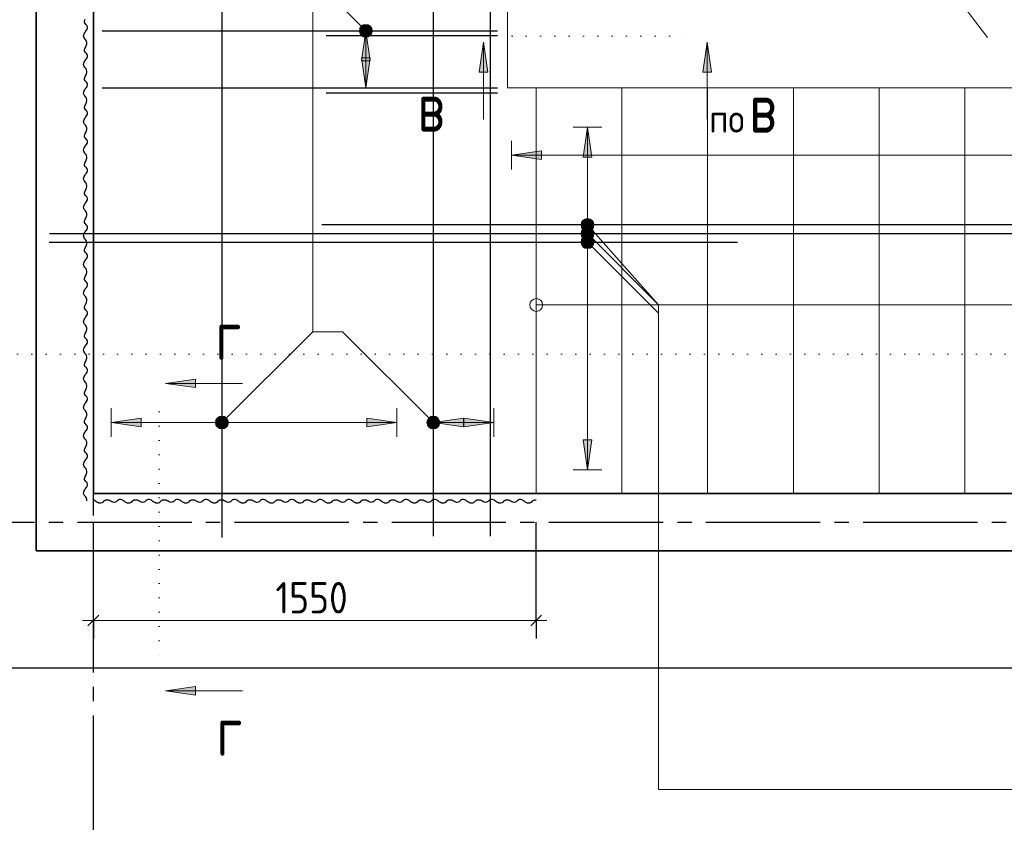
# Model space of a CAD drawing. Header units: millimetres. Extents: x 0 to 21000, y 0 to 14850.
# Tile 7 of 17: x 2331 to 5777, y 7751 to 10609. Entities that reach past the tile are written whole.
import ezdxf

# ---------------------------------------------------------------- set-up
doc = ezdxf.new("R2010")
doc.units = ezdxf.units.MM
doc.linetypes.add('______5', pattern=[550, 400, -50, 50, -50])
doc.linetypes.add('______9', pattern=[50, 0, -50])
for name, color, linetype, lineweight in [('Standard', 7, 'Continuous', 25), ('Обрамление П-обр. равн.', 7, 'Continuous', 25), ('Общий01', 7, 'Continuous', 13), ('Общий02', 7, 'Continuous', 18), ('Примечания', 7, 'Continuous', 13), ('Размерная линия_ общее', 7, 'Continuous', 13), ('Текст_ общее', 7, 'Continuous', 25), ('Фоновоя арматура Х1', 7, 'Continuous', 25)]:
    doc.layers.add(name, color=color, linetype=linetype, lineweight=lineweight)
doc.layers.add('ЖБ Лестница', color=7, linetype='Continuous', lineweight=25, true_color=0xe0e0ff)
doc.layers.add('ЖБ Стена верхний уровень', color=7, linetype='Continuous', lineweight=25, true_color=0x006e00)
doc.layers.add('Оси', color=7, linetype='______5', true_color=0x656565)
doc.styles.add('ISOCPEUR', font='txt')

msp = doc.modelspace()

# ---------------------------------------------------------------- hatches: boundary and pattern name
at = {"layer": 'Общий01', "linetype": 'Continuous', "lineweight": 13, "transparency": 33554687}
for points in [[(3939, 10425.3), (3954, 10530.3), (3969, 10425.3)], [(4721.6, 10425.3), (4736.6, 10530.3), (4751.6, 10425.3)], [(2945.7, 9321.2), (2840.7, 9336.2), (2945.7, 9351.2)], [(2945.7, 8244.6), (2840.7, 8259.6), (2945.7, 8274.6)]]:
    msp.add_hatch(color=7, dxfattribs=at).paths.add_polyline_path(points, flags=16)
at = {"layer": 'Общий02', "linetype": 'Continuous', "lineweight": 13, "transparency": 33554687}
for points in [[(3527.1, 10465.3), (3542.1, 10570.3), (3557.1, 10465.3)], [(4303.1, 10128.3), (4318.1, 10233.3), (4333.1, 10128.3)], [(3545.8, 9214.1), (3650.8, 9199.1), (3545.8, 9184.1)], [(3885.6, 9214.1), (3990.6, 9199.1), (3885.6, 9184.1)]]:
    msp.add_hatch(color=7, dxfattribs=at).paths.add_polyline_path(points, flags=16)
for points in [[(3527.1, 10475.3), (3542.1, 10370.3), (3557.1, 10475.3)], [(4156.8, 10150), (4051.8, 10135), (4156.8, 10120)], [(2755.8, 9214.1), (2650.8, 9199.1), (2755.8, 9184.1)], [(3883.6, 9214.1), (3778.6, 9199.1), (3883.6, 9184.1)], [(4303.1, 9138.6), (4318.1, 9033.6), (4333.1, 9138.6)]]:
    msp.add_hatch(color=7, dxfattribs=at).paths.add_polyline_path(points)
at = {"layer": 'Текст_ общее', "linetype": 'Continuous', "lineweight": 13, "transparency": 33554687}
for points in [[(3526.2, 10554.4), (3547.9, 10592), (3520.5, 10564.6)], [(3520.5, 10564.6), (3547.9, 10592), (3536.4, 10592)], [(3520.5, 10564.6), (3536.4, 10592), (3520.5, 10576.1)], [(3520.5, 10576.1), (3536.4, 10592), (3526.2, 10586.2)], [(3526.2, 10554.4), (3558.1, 10586.2), (3547.9, 10592)], [(3536.4, 10548.7), (3558.1, 10586.2), (3526.2, 10554.4)], [(3536.4, 10548.7), (3563.8, 10576.1), (3558.1, 10586.2)], [(3547.9, 10548.7), (3563.8, 10576.1), (3536.4, 10548.7)], [(3547.9, 10548.7), (3563.8, 10564.6), (3563.8, 10576.1)], [(3563.8, 10564.6), (3547.9, 10548.7), (3558.1, 10554.4)], [(4296.2, 9886.1), (4325.1, 9911.8), (4313.7, 9912.5)], [(4296.2, 9886.1), (4313.7, 9912.5), (4296.9, 9897.5)], [(4301.3, 9875.6), (4325.1, 9911.8), (4296.2, 9886.1)], [(4296.9, 9897.5), (4313.7, 9912.5), (4303.2, 9907.4)], [(4301.3, 9875.6), (4335, 9905.5), (4325.1, 9911.8)], [(4311.1, 9869.3), (4335, 9905.5), (4301.3, 9875.6)], [(4311.1, 9869.3), (4340.1, 9895), (4335, 9905.5)], [(4322.6, 9868.6), (4340.1, 9895), (4311.1, 9869.3)], [(4322.6, 9868.6), (4339.4, 9883.5), (4340.1, 9895)], [(4302.2, 9844.7), (4323.9, 9882.2), (4296.5, 9854.9)], [(4296.5, 9854.9), (4323.9, 9882.2), (4312.5, 9882.2)], [(4296.5, 9854.9), (4312.5, 9882.2), (4296.5, 9866.3)], [(4296.5, 9866.3), (4312.5, 9882.2), (4302.3, 9876.5)], [(4302.2, 9844.7), (4334.1, 9876.4), (4323.9, 9882.2)], [(4312.4, 9838.9), (4334.1, 9876.4), (4302.2, 9844.7)], [(4312.4, 9838.9), (4339.8, 9866.2), (4334.1, 9876.4)], [(4323.8, 9838.9), (4339.8, 9866.2), (4312.4, 9838.9)], [(4339.4, 9883.5), (4322.6, 9868.6), (4333.1, 9873.7)], [(4323.8, 9838.9), (4339.8, 9854.7), (4339.8, 9866.2)], [(4302.2, 9814.6), (4323.9, 9852.2), (4296.5, 9824.8)], [(4296.5, 9824.8), (4323.9, 9852.2), (4312.4, 9852.2)], [(4296.5, 9824.8), (4312.4, 9852.2), (4296.5, 9836.3)], [(4296.5, 9836.3), (4312.4, 9852.2), (4302.2, 9846.4)], [(4302.2, 9814.6), (4334, 9846.4), (4323.9, 9852.2)], [(4312.4, 9808.9), (4334, 9846.4), (4302.2, 9814.6)], [(4312.4, 9808.9), (4339.8, 9836.3), (4334, 9846.4)], [(4323.9, 9808.9), (4339.8, 9836.3), (4312.4, 9808.9)], [(4339.8, 9854.7), (4323.8, 9838.9), (4334, 9844.6)], [(4323.9, 9808.9), (4339.8, 9824.8), (4339.8, 9836.3)], [(4339.8, 9824.8), (4323.9, 9808.9), (4334, 9814.6)], [(3017, 9204.9), (3054.5, 9183.2), (3022.7, 9215.1)], [(3017, 9193.4), (3044.3, 9177.5), (3017, 9204.9)], [(3017, 9204.9), (3044.3, 9177.5), (3054.5, 9183.2)], [(3022.7, 9215.1), (3060.3, 9193.4), (3032.9, 9220.8)], [(3022.7, 9215.1), (3054.5, 9183.2), (3060.3, 9193.4)], [(3032.9, 9220.8), (3060.3, 9193.4), (3060.3, 9204.9)], [(3032.9, 9220.8), (3060.3, 9204.9), (3044.3, 9220.8)], [(3044.3, 9220.8), (3060.3, 9204.9), (3054.5, 9215.1)], [(3762.7, 9183.2), (3784.3, 9220.8), (3756.9, 9193.4)], [(3756.9, 9193.4), (3784.3, 9220.8), (3772.9, 9220.8)], [(3756.9, 9193.4), (3772.9, 9220.8), (3756.9, 9204.9)], [(3756.9, 9204.9), (3772.9, 9220.8), (3762.7, 9215.1)], [(3762.7, 9183.2), (3794.5, 9215.1), (3784.3, 9220.8)], [(3772.9, 9177.5), (3794.5, 9215.1), (3762.7, 9183.2)], [(3772.9, 9177.5), (3800.2, 9204.9), (3794.5, 9215.1)], [(3784.3, 9177.5), (3800.2, 9204.9), (3772.9, 9177.5)], [(3784.3, 9177.5), (3800.2, 9193.4), (3800.2, 9204.9)], [(3032.9, 9177.5), (3017, 9193.4), (3022.7, 9183.2)], [(3017, 9193.4), (3032.9, 9177.5), (3044.3, 9177.5)], [(3800.2, 9193.4), (3784.3, 9177.5), (3794.5, 9183.2)]]:
    msp.add_hatch(color=7, dxfattribs=at).paths.add_polyline_path(points)

# ---------------------------------------------------------------- linework, layer by layer
at = {"color": 7, "linetype": 'Continuous', "lineweight": 25, "transparency": 33554687}
for p, q in [((3778.6, 8801.5), (3778.7, 11124.7)), ((3778.6, 8801.5), (3778.7, 11124.7)), ((3978.6, 8801.5), (3978.7, 11124.7)), ((3978.6, 8801.5), (3978.7, 11124.7)), ((2619.6, 10570.4), (4002.6, 10570.3)), ((2619.6, 10570.4), (4002.6, 10570.3)), ((2619.6, 10370.4), (4002.6, 10370.3)), ((2619.6, 10370.4), (4002.6, 10370.3)), ((8198.3, 9890.5), (3387.8, 9890.5)), ((2435.4, 9860.5), (7946.5, 9860.5))]:
    msp.add_line(p, q, dxfattribs=at)
at = {"layer": 'Standard', "color": 254, "linetype": 'Continuous', "lineweight": 25, "true_color": 0xc4c4ff, "transparency": 33554687}
msp.add_lwpolyline([(1883, 8340.8), (9518.9, 8340.8), (9518.9, 12673.7), (1883, 12673.7), (1883, 8340.8)], dxfattribs=at)
at = {"layer": 'ЖБ Лестница', "color": 253, "linetype": 'Continuous', "lineweight": 13, "true_color": 0xa0a0a0, "transparency": 33554687}
for p, q in [((5717.9, 10546.5), (4427.1, 12250.5)), ((4038.6, 10370.5), (4038.6, 12050.5)), ((4138.6, 10370.5), (4038.6, 10370.5)), ((4138.6, 8950.5), (4138.6, 10370.5)), ((7138.6, 10370.5), (4138.6, 10370.5)), ((4438.6, 10370.5), (4438.6, 8950.5)), ((4738.6, 10370.5), (4738.6, 8950.5)), ((5038.6, 10370.5), (5038.6, 8950.5)), ((5338.6, 10370.5), (5338.6, 8950.5)), ((5638.6, 10370.5), (5638.6, 8950.5)), ((4138.6, 9633), (4138.6, 9633)), ((4116.1, 9610.5), (4116.1, 9610.5)), ((4138.6, 9610.5), (7138.6, 9610.5)), ((4138.6, 9588), (4138.6, 9588)), ((4161.1, 9610.5), (4161.1, 9610.5))]:
    msp.add_line(p, q, dxfattribs=at)
msp.add_circle((4138.6, 9610.5), 22.5, dxfattribs=at)
at = {"layer": 'ЖБ Стена верхний уровень', "color": 7, "linetype": 'Continuous', "lineweight": 35, "transparency": 33554687}
for p, q in [((2388.6, 12050.5), (2388.6, 8950.5)), ((2588.6, 8950.5), (2588.6, 12050.5)), ((2388.6, 8950.5), (2388.6, 8750.5)), ((5058.6, 8950.5), (2588.6, 8950.5)), ((7538.6, 8950.5), (5058.6, 8950.5)), ((2388.6, 8750.5), (5058.6, 8750.5)), ((5058.6, 8750.5), (7538.6, 8750.5))]:
    msp.add_line(p, q, dxfattribs=at)
at = {"layer": 'Обрамление П-обр. равн.', "color": 7, "linetype": 'Continuous', "lineweight": 25, "transparency": 33554687}
for p, q in [((4002.6, 10552.4), (3404, 10552.4)), ((4002.6, 10352.4), (3404, 10352.4)), ((2434.4, 9830.5), (4842.7, 9830.5))]:
    msp.add_line(p, q, dxfattribs=at)
at = {"layer": 'Общий01', "color": 7, "linetype": '______9', "lineweight": 13, "transparency": 33554687}
for p, q in [((4053.9, 10551.9), (4659.8, 10551.9)), ((1922.2, 9438.6), (9815.1, 9438.6)), ((2819.1, 9236.2), (2819.1, 8336.4))]:
    msp.add_line(p, q, dxfattribs=at)
at = {"layer": 'Общий01', "color": 7, "linetype": 'Continuous', "lineweight": 13, "transparency": 33554687}
for p, q in [((3939, 10425.3), (3954, 10530.3)), ((3954, 10530.3), (3954, 10260.3)), ((3954, 10530.3), (3954, 10530.3)), ((3954, 10530.3), (3954, 10530.3)), ((3954, 10530.3), (3954, 10530.3)), ((3954, 10530.3), (3969, 10425.3)), ((4721.6, 10425.3), (4736.6, 10530.3)), ((4736.6, 10530.3), (4736.6, 10260.3)), ((4736.6, 10530.3), (4736.6, 10530.3)), ((4736.6, 10530.3), (4736.6, 10530.3)), ((4736.6, 10530.3), (4736.6, 10530.3)), ((4736.6, 10530.3), (4751.6, 10425.3)), ((3969, 10425.3), (3939, 10425.3)), ((3954, 10425.3), (3954, 10417.8)), ((4751.6, 10425.3), (4721.6, 10425.3)), ((4736.6, 10425.3), (4736.6, 10417.8)), ((2840.7, 9336.2), (2945.7, 9351.2)), ((2945.7, 9351.2), (2945.7, 9321.2)), ((2840.7, 9336.2), (3110.7, 9336.2)), ((2840.7, 9336.2), (2840.7, 9336.2)), ((2840.7, 9336.2), (2840.7, 9336.2)), ((2840.7, 9336.2), (2840.7, 9336.2)), ((2945.7, 9321.2), (2840.7, 9336.2)), ((2945.7, 9336.2), (2953.2, 9336.2)), ((2840.7, 8259.6), (2945.7, 8274.6)), ((2945.7, 8274.6), (2945.7, 8244.6)), ((2840.7, 8259.6), (3110.7, 8259.6)), ((2840.7, 8259.6), (2840.7, 8259.6)), ((2840.7, 8259.6), (2840.7, 8259.6)), ((2840.7, 8259.6), (2840.7, 8259.6)), ((2945.7, 8244.6), (2840.7, 8259.6)), ((2945.7, 8259.6), (2953.2, 8259.6))]:
    msp.add_line(p, q, dxfattribs=at)
at = {"layer": 'Общий02', "color": 251, "linetype": 'Continuous', "lineweight": 13, "true_color": 0x494949, "transparency": 33554687}
for p, q in [((3592.1, 10570.3), (3492.1, 10570.3)), ((3527.1, 10465.3), (3542.1, 10570.3)), ((3542.1, 10570.3), (3542.1, 10370.3)), ((3542.1, 10570.3), (3542.1, 10570.3)), ((3542.1, 10570.3), (3542.1, 10570.3)), ((3542.1, 10570.3), (3542.1, 10570.3)), ((3542.1, 10570.3), (3557.1, 10465.3)), ((3542.1, 10475.3), (3542.1, 10482.8)), ((3557.1, 10475.3), (3527.1, 10475.3)), ((3527.1, 10475.3), (3542.1, 10370.3)), ((3557.1, 10465.3), (3527.1, 10465.3)), ((3542.1, 10370.3), (3557.1, 10475.3)), ((3542.1, 10465.3), (3542.1, 10457.8)), ((3592.1, 10370.3), (3492.1, 10370.3)), ((3542.1, 10370.3), (3542.1, 10370.3)), ((3542.1, 10370.3), (3542.1, 10370.3)), ((3542.1, 10370.3), (3542.1, 10370.3)), ((4368.1, 10233.3), (4268.1, 10233.3)), ((4303.1, 10128.3), (4318.1, 10233.3)), ((4318.1, 10233.3), (4318.1, 9033.6)), ((4318.1, 10233.3), (4318.1, 10233.3)), ((4318.1, 10233.3), (4318.1, 10233.3)), ((4318.1, 10233.3), (4318.1, 10233.3)), ((4318.1, 10233.3), (4333.1, 10128.3)), ((4051.8, 10085), (4051.8, 10185)), ((4156.8, 10150), (4051.8, 10135)), ((7082.1, 10135), (4051.8, 10135)), ((4051.8, 10135), (4051.8, 10135)), ((4051.8, 10135), (4051.8, 10135)), ((4051.8, 10135), (4051.8, 10135)), ((4051.8, 10135), (4156.8, 10120)), ((4156.8, 10120), (4156.8, 10150)), ((4156.8, 10135), (4164.3, 10135)), ((4333.1, 10128.3), (4303.1, 10128.3)), ((4318.1, 10128.3), (4318.1, 10120.8)), ((2650.8, 9149.1), (2650.8, 9249.1)), ((3650.8, 9149.1), (3650.8, 9249.1)), ((3778.6, 9149.1), (3778.6, 9249.1)), ((3990.6, 9149.1), (3990.6, 9249.1)), ((2755.8, 9214.1), (2650.8, 9199.1)), ((2755.8, 9184.1), (2755.8, 9214.1)), ((3545.8, 9184.1), (3545.8, 9214.1)), ((3545.8, 9214.1), (3650.8, 9199.1)), ((3883.6, 9214.1), (3778.6, 9199.1)), ((3883.6, 9184.1), (3883.6, 9214.1)), ((3885.6, 9184.1), (3885.6, 9214.1)), ((3885.6, 9214.1), (3990.6, 9199.1)), ((3650.8, 9199.1), (2650.8, 9199.1)), ((2650.8, 9199.1), (2650.8, 9199.1)), ((2650.8, 9199.1), (2650.8, 9199.1)), ((2650.8, 9199.1), (2650.8, 9199.1)), ((2650.8, 9199.1), (2755.8, 9184.1)), ((2755.8, 9199.1), (2763.3, 9199.1)), ((3545.8, 9199.1), (3538.3, 9199.1)), ((3650.8, 9199.1), (3545.8, 9184.1)), ((3650.8, 9199.1), (3650.8, 9199.1)), ((3650.8, 9199.1), (3650.8, 9199.1)), ((3650.8, 9199.1), (3650.8, 9199.1)), ((3990.6, 9199.1), (3778.6, 9199.1)), ((3778.6, 9199.1), (3778.6, 9199.1)), ((3778.6, 9199.1), (3778.6, 9199.1)), ((3778.6, 9199.1), (3778.6, 9199.1)), ((3778.6, 9199.1), (3883.6, 9184.1)), ((3885.6, 9199.1), (3878.1, 9199.1)), ((3883.6, 9199.1), (3891.1, 9199.1)), ((3990.6, 9199.1), (3885.6, 9184.1)), ((3990.6, 9199.1), (3990.6, 9199.1)), ((3990.6, 9199.1), (3990.6, 9199.1)), ((3990.6, 9199.1), (3990.6, 9199.1)), ((4333.1, 9138.6), (4303.1, 9138.6)), ((4303.1, 9138.6), (4318.1, 9033.6)), ((4318.1, 9138.6), (4318.1, 9146.1)), ((4318.1, 9033.6), (4333.1, 9138.6)), ((4368.1, 9033.6), (4268.1, 9033.6)), ((4318.1, 9033.6), (4318.1, 9033.6)), ((4318.1, 9033.6), (4318.1, 9033.6)), ((4318.1, 9033.6), (4318.1, 9033.6))]:
    msp.add_line(p, q, dxfattribs=at)
at = {"layer": 'Оси', "color": 8, "linetype": '______5', "lineweight": -3, "transparency": 33554687}
for p, q in [((2588.4, 12573.7), (2588.4, 6949.1)), ((1982.8, 8850.5), (9881.3, 8850.5))]:
    msp.add_line(p, q, dxfattribs=at)
at = {"layer": 'Примечания', "color": 7, "linetype": 'Continuous', "lineweight": 25, "transparency": 33554687}
for points in [[(2565.4, 10525.5), (2565.4, 10529.2), (2564.8, 10533.2), (2563.5, 10536.8), (2561.3, 10539.7), (2558.7, 10542.2), (2556.6, 10545.1), (2555.2, 10548.8), (2554.5, 10552.7), (2555.3, 10556.6), (2556.7, 10560.2), (2558.4, 10563.7), (2560.5, 10566.7), (2562.8, 10569.5), (2565.1, 10572.3), (2566.9, 10575.7), (2567.8, 10579.5), (2567.7, 10583.5), (2566.6, 10587.4), (2564.5, 10590.3), (2562, 10592.9), (2559.7, 10595.7), (2558, 10599.1), (2557.6, 10603.1), (2558.6, 10607), (2560.1, 10610.5)], [(2565.4, 10425.5), (2565.4, 10429.2), (2564.8, 10433.2), (2563.5, 10436.8), (2561.3, 10439.7), (2558.7, 10442.2), (2556.6, 10445.1), (2555.2, 10448.8), (2554.5, 10452.7), (2555.3, 10456.6), (2556.7, 10460.2), (2558.4, 10463.7), (2560.5, 10466.7), (2562.8, 10469.5), (2565.1, 10472.3), (2566.9, 10475.7), (2567.8, 10479.5), (2567.7, 10483.5), (2566.6, 10487.4), (2564.5, 10490.3), (2562, 10492.9), (2559.7, 10495.7), (2558, 10499.1), (2557.6, 10503.1), (2558.6, 10507), (2560.1, 10510.5), (2561.8, 10513.9), (2563.5, 10517.4), (2565.1, 10520.8), (2565.8, 10524.7), (2565.9, 10525.5)], [(2565.4, 10325.5), (2565.4, 10329.2), (2564.8, 10333.2), (2563.5, 10336.8), (2561.3, 10339.7), (2558.7, 10342.2), (2556.6, 10345.1), (2555.2, 10348.8), (2554.5, 10352.7), (2555.3, 10356.6), (2556.7, 10360.2), (2558.4, 10363.7), (2560.5, 10366.7), (2562.8, 10369.5), (2565.1, 10372.3), (2566.9, 10375.7), (2567.8, 10379.5), (2567.7, 10383.5), (2566.6, 10387.4), (2564.5, 10390.3), (2562, 10392.9), (2559.7, 10395.7), (2558, 10399.1), (2557.6, 10403.1), (2558.6, 10407), (2560.1, 10410.5), (2561.8, 10413.9), (2563.5, 10417.4), (2565.1, 10420.8), (2565.8, 10424.7), (2565.9, 10425.5)], [(2565.4, 10225.5), (2565.4, 10229.2), (2564.8, 10233.2), (2563.5, 10236.8), (2561.3, 10239.7), (2558.7, 10242.2), (2556.6, 10245.1), (2555.2, 10248.8), (2554.5, 10252.7), (2555.3, 10256.6), (2556.7, 10260.2), (2558.4, 10263.7), (2560.5, 10266.7), (2562.8, 10269.5), (2565.1, 10272.3), (2566.9, 10275.7), (2567.8, 10279.5), (2567.7, 10283.5), (2566.6, 10287.4), (2564.5, 10290.3), (2562, 10292.9), (2559.7, 10295.7), (2558, 10299.1), (2557.6, 10303.1), (2558.6, 10307), (2560.1, 10310.5), (2561.8, 10313.9), (2563.5, 10317.4), (2565.1, 10320.8), (2565.8, 10324.7), (2565.9, 10325.5)], [(2565.4, 10125.5), (2565.4, 10129.2), (2564.8, 10133.2), (2563.5, 10136.8), (2561.3, 10139.7), (2558.7, 10142.2), (2556.6, 10145.1), (2555.2, 10148.8), (2554.5, 10152.7), (2555.3, 10156.6), (2556.7, 10160.2), (2558.4, 10163.7), (2560.5, 10166.7), (2562.8, 10169.5), (2565.1, 10172.3), (2566.9, 10175.7), (2567.8, 10179.5), (2567.7, 10183.5), (2566.6, 10187.4), (2564.5, 10190.3), (2562, 10192.9), (2559.7, 10195.7), (2558, 10199.1), (2557.6, 10203.1), (2558.6, 10207), (2560.1, 10210.5), (2561.8, 10213.9), (2563.5, 10217.4), (2565.1, 10220.8), (2565.8, 10224.7), (2565.9, 10225.5)], [(2565.4, 10025.5), (2565.4, 10029.2), (2564.8, 10033.2), (2563.5, 10036.8), (2561.3, 10039.7), (2558.7, 10042.2), (2556.6, 10045.1), (2555.2, 10048.8), (2554.5, 10052.7), (2555.3, 10056.6), (2556.7, 10060.2), (2558.4, 10063.7), (2560.5, 10066.7), (2562.8, 10069.5), (2565.1, 10072.3), (2566.9, 10075.7), (2567.8, 10079.5), (2567.7, 10083.5), (2566.6, 10087.4), (2564.5, 10090.3), (2562, 10092.9), (2559.7, 10095.7), (2558, 10099.1), (2557.6, 10103.1), (2558.6, 10107), (2560.1, 10110.5), (2561.8, 10113.9), (2563.5, 10117.4), (2565.1, 10120.8), (2565.8, 10124.7), (2565.9, 10125.5)], [(2565.4, 9925.5), (2565.4, 9929.2), (2564.8, 9933.2), (2563.5, 9936.8), (2561.3, 9939.7), (2558.7, 9942.2), (2556.6, 9945.1), (2555.2, 9948.8), (2554.5, 9952.7), (2555.3, 9956.6), (2556.7, 9960.2), (2558.4, 9963.7), (2560.5, 9966.7), (2562.8, 9969.5), (2565.1, 9972.3), (2566.9, 9975.7), (2567.8, 9979.5), (2567.7, 9983.5), (2566.6, 9987.4), (2564.5, 9990.3), (2562, 9992.9), (2559.7, 9995.7), (2558, 9999.1), (2557.6, 10003.1), (2558.6, 10007), (2560.1, 10010.5), (2561.8, 10013.9), (2563.5, 10017.4), (2565.1, 10020.8), (2565.8, 10024.7), (2565.9, 10025.5)], [(2565.4, 9825.5), (2565.4, 9829.2), (2564.8, 9833.2), (2563.5, 9836.8), (2561.3, 9839.7), (2558.7, 9842.2), (2556.6, 9845.1), (2555.2, 9848.8), (2554.5, 9852.7), (2555.3, 9856.6), (2556.7, 9860.2), (2558.4, 9863.7), (2560.5, 9866.7), (2562.8, 9869.5), (2565.1, 9872.3), (2566.9, 9875.7), (2567.8, 9879.5), (2567.7, 9883.5), (2566.6, 9887.4), (2564.5, 9890.3), (2562, 9892.9), (2559.7, 9895.7), (2558, 9899.1), (2557.6, 9903.1), (2558.6, 9907), (2560.1, 9910.5), (2561.8, 9913.9), (2563.5, 9917.4), (2565.1, 9920.8), (2565.8, 9924.7), (2565.9, 9925.5)], [(2565.4, 9725.5), (2565.4, 9729.2), (2564.8, 9733.2), (2563.5, 9736.8), (2561.3, 9739.7), (2558.7, 9742.2), (2556.6, 9745.1), (2555.2, 9748.8), (2554.5, 9752.7), (2555.3, 9756.6), (2556.7, 9760.2), (2558.4, 9763.7), (2560.5, 9766.7), (2562.8, 9769.5), (2565.1, 9772.3), (2566.9, 9775.7), (2567.8, 9779.5), (2567.7, 9783.5), (2566.6, 9787.4), (2564.5, 9790.3), (2562, 9792.9), (2559.7, 9795.7), (2558, 9799.1), (2557.6, 9803.1), (2558.6, 9807), (2560.1, 9810.5), (2561.8, 9813.9), (2563.5, 9817.4), (2565.1, 9820.8), (2565.8, 9824.7), (2565.9, 9825.5)], [(2565.4, 9625.5), (2565.4, 9629.2), (2564.8, 9633.2), (2563.5, 9636.8), (2561.3, 9639.7), (2558.7, 9642.2), (2556.6, 9645.1), (2555.2, 9648.8), (2554.5, 9652.7), (2555.3, 9656.6), (2556.7, 9660.2), (2558.4, 9663.7), (2560.5, 9666.7), (2562.8, 9669.5), (2565.1, 9672.3), (2566.9, 9675.7), (2567.8, 9679.5), (2567.7, 9683.5), (2566.6, 9687.4), (2564.5, 9690.3), (2562, 9692.9), (2559.7, 9695.7), (2558, 9699.1), (2557.6, 9703.1), (2558.6, 9707), (2560.1, 9710.5), (2561.8, 9713.9), (2563.5, 9717.4), (2565.1, 9720.8), (2565.8, 9724.7), (2565.9, 9725.5)], [(2565.4, 9525.5), (2565.4, 9529.2), (2564.8, 9533.2), (2563.5, 9536.8), (2561.3, 9539.7), (2558.7, 9542.2), (2556.6, 9545.1), (2555.2, 9548.8), (2554.5, 9552.7), (2555.3, 9556.6), (2556.7, 9560.2), (2558.4, 9563.7), (2560.5, 9566.7), (2562.8, 9569.5), (2565.1, 9572.3), (2566.9, 9575.7), (2567.8, 9579.5), (2567.7, 9583.5), (2566.6, 9587.4), (2564.5, 9590.3), (2562, 9592.9), (2559.7, 9595.7), (2558, 9599.1), (2557.6, 9603.1), (2558.6, 9607), (2560.1, 9610.5), (2561.8, 9613.9), (2563.5, 9617.4), (2565.1, 9620.8), (2565.8, 9624.7), (2565.9, 9625.5)], [(2565.4, 9425.5), (2565.4, 9429.2), (2564.8, 9433.2), (2563.5, 9436.8), (2561.3, 9439.7), (2558.7, 9442.2), (2556.6, 9445.1), (2555.2, 9448.8), (2554.5, 9452.7), (2555.3, 9456.6), (2556.7, 9460.2), (2558.4, 9463.7), (2560.5, 9466.7), (2562.8, 9469.5), (2565.1, 9472.3), (2566.9, 9475.7), (2567.8, 9479.5), (2567.7, 9483.5), (2566.6, 9487.4), (2564.5, 9490.3), (2562, 9492.9), (2559.7, 9495.7), (2558, 9499.1), (2557.6, 9503.1), (2558.6, 9507), (2560.1, 9510.5), (2561.8, 9513.9), (2563.5, 9517.4), (2565.1, 9520.8), (2565.8, 9524.7), (2565.9, 9525.5)], [(2565.4, 9325.5), (2565.4, 9329.2), (2564.8, 9333.2), (2563.5, 9336.8), (2561.3, 9339.7), (2558.7, 9342.2), (2556.6, 9345.1), (2555.2, 9348.8), (2554.5, 9352.7), (2555.3, 9356.6), (2556.7, 9360.2), (2558.4, 9363.7), (2560.5, 9366.7), (2562.8, 9369.5), (2565.1, 9372.3), (2566.9, 9375.7), (2567.8, 9379.5), (2567.7, 9383.5), (2566.6, 9387.4), (2564.5, 9390.3), (2562, 9392.9), (2559.7, 9395.7), (2558, 9399.1), (2557.6, 9403.1), (2558.6, 9407), (2560.1, 9410.5), (2561.8, 9413.9), (2563.5, 9417.4), (2565.1, 9420.8), (2565.8, 9424.7), (2565.9, 9425.5)], [(2565.4, 9225.5), (2565.4, 9229.2), (2564.8, 9233.2), (2563.5, 9236.8), (2561.3, 9239.7), (2558.7, 9242.2), (2556.6, 9245.1), (2555.2, 9248.8), (2554.5, 9252.7), (2555.3, 9256.6), (2556.7, 9260.2), (2558.4, 9263.7), (2560.5, 9266.7), (2562.8, 9269.5), (2565.1, 9272.3), (2566.9, 9275.7), (2567.8, 9279.5), (2567.7, 9283.5), (2566.6, 9287.4), (2564.5, 9290.3), (2562, 9292.9), (2559.7, 9295.7), (2558, 9299.1), (2557.6, 9303.1), (2558.6, 9307), (2560.1, 9310.5), (2561.8, 9313.9), (2563.5, 9317.4), (2565.1, 9320.8), (2565.8, 9324.7), (2565.9, 9325.5)], [(2565.4, 9125.5), (2565.4, 9129.2), (2564.8, 9133.2), (2563.5, 9136.8), (2561.3, 9139.7), (2558.7, 9142.2), (2556.6, 9145.1), (2555.2, 9148.8), (2554.5, 9152.7), (2555.3, 9156.6), (2556.7, 9160.2), (2558.4, 9163.7), (2560.5, 9166.7), (2562.8, 9169.5), (2565.1, 9172.3), (2566.9, 9175.7), (2567.8, 9179.5), (2567.7, 9183.5), (2566.6, 9187.4), (2564.5, 9190.3), (2562, 9192.9), (2559.7, 9195.7), (2558, 9199.1), (2557.6, 9203.1), (2558.6, 9207), (2560.1, 9210.5), (2561.8, 9213.9), (2563.5, 9217.4), (2565.1, 9220.8), (2565.8, 9224.7), (2565.9, 9225.5)], [(2565.4, 9025.5), (2565.4, 9029.2), (2564.8, 9033.2), (2563.5, 9036.8), (2561.3, 9039.7), (2558.7, 9042.2), (2556.6, 9045.1), (2555.2, 9048.8), (2554.5, 9052.7), (2555.3, 9056.6), (2556.7, 9060.2), (2558.4, 9063.7), (2560.5, 9066.7), (2562.8, 9069.5), (2565.1, 9072.3), (2566.9, 9075.7), (2567.8, 9079.5), (2567.7, 9083.5), (2566.6, 9087.4), (2564.5, 9090.3), (2562, 9092.9), (2559.7, 9095.7), (2558, 9099.1), (2557.6, 9103.1), (2558.6, 9107), (2560.1, 9110.5), (2561.8, 9113.9), (2563.5, 9117.4), (2565.1, 9120.8), (2565.8, 9124.7), (2565.9, 9125.5)], [(2565.4, 8925.5), (2565.4, 8929.2), (2564.8, 8933.2), (2563.5, 8936.8), (2561.3, 8939.7), (2558.7, 8942.2), (2556.6, 8945.1), (2555.2, 8948.8), (2554.5, 8952.7), (2555.3, 8956.6), (2556.7, 8960.2), (2558.4, 8963.7), (2560.5, 8966.7), (2562.8, 8969.5), (2565.1, 8972.3), (2566.9, 8975.7), (2567.8, 8979.5), (2567.7, 8983.5), (2566.6, 8987.4), (2564.5, 8990.3), (2562, 8992.9), (2559.7, 8995.7), (2558, 8999.1), (2557.6, 9003.1), (2558.6, 9007), (2560.1, 9010.5), (2561.8, 9013.9), (2563.5, 9017.4), (2565.1, 9020.8), (2565.8, 9024.7), (2565.9, 9025.5)], [(2638.6, 8927.3), (2634.9, 8927.3), (2630.9, 8926.8), (2627.3, 8925.4), (2624.4, 8923.3), (2621.9, 8920.7), (2619, 8918.5), (2615.3, 8917.2), (2611.4, 8916.4), (2607.5, 8917.3), (2603.9, 8918.7), (2600.4, 8920.3), (2597.4, 8922.4), (2594.6, 8924.7), (2591.8, 8927), (2588.6, 8928.7)], [(2738.6, 8927.3), (2734.9, 8927.3), (2730.9, 8926.8), (2727.3, 8925.4), (2724.4, 8923.3), (2721.9, 8920.7), (2719, 8918.5), (2715.3, 8917.2), (2711.4, 8916.4), (2707.5, 8917.3), (2703.9, 8918.7), (2700.4, 8920.3), (2697.4, 8922.4), (2694.6, 8924.7), (2691.8, 8927), (2688.4, 8928.8), (2684.6, 8929.8), (2680.6, 8929.6), (2676.7, 8928.6), (2673.8, 8926.4), (2671.2, 8923.9), (2668.4, 8921.6), (2665, 8919.9), (2661, 8919.6), (2657.1, 8920.5), (2653.6, 8922), (2650.2, 8923.7), (2646.7, 8925.4), (2643.3, 8927), (2639.4, 8927.8), (2638.6, 8927.8)], [(2838.6, 8927.3), (2834.9, 8927.3), (2830.9, 8926.8), (2827.3, 8925.4), (2824.4, 8923.3), (2821.9, 8920.7), (2819, 8918.5), (2815.3, 8917.2), (2811.4, 8916.4), (2807.5, 8917.3), (2803.9, 8918.7), (2800.4, 8920.3), (2797.4, 8922.4), (2794.6, 8924.7), (2791.8, 8927), (2788.4, 8928.8), (2784.6, 8929.8), (2780.6, 8929.6), (2776.7, 8928.6), (2773.8, 8926.4), (2771.2, 8923.9), (2768.4, 8921.6), (2765, 8919.9), (2761, 8919.6), (2757.1, 8920.5), (2753.6, 8922), (2750.2, 8923.7), (2746.7, 8925.4), (2743.3, 8927), (2739.4, 8927.8), (2738.6, 8927.8)], [(2938.6, 8927.3), (2934.9, 8927.3), (2930.9, 8926.8), (2927.3, 8925.4), (2924.4, 8923.3), (2921.9, 8920.7), (2919, 8918.5), (2915.3, 8917.2), (2911.4, 8916.4), (2907.5, 8917.3), (2903.9, 8918.7), (2900.4, 8920.3), (2897.4, 8922.4), (2894.6, 8924.7), (2891.8, 8927), (2888.4, 8928.8), (2884.6, 8929.8), (2880.6, 8929.6), (2876.7, 8928.6), (2873.8, 8926.4), (2871.2, 8923.9), (2868.4, 8921.6), (2865, 8919.9), (2861, 8919.6), (2857.1, 8920.5), (2853.6, 8922), (2850.2, 8923.7), (2846.7, 8925.4), (2843.3, 8927), (2839.4, 8927.8), (2838.6, 8927.8)], [(3038.6, 8927.3), (3034.9, 8927.3), (3030.9, 8926.8), (3027.3, 8925.4), (3024.4, 8923.3), (3021.9, 8920.7), (3019, 8918.5), (3015.3, 8917.2), (3011.4, 8916.4), (3007.5, 8917.3), (3003.9, 8918.7), (3000.4, 8920.3), (2997.4, 8922.4), (2994.6, 8924.7), (2991.8, 8927), (2988.4, 8928.8), (2984.6, 8929.8), (2980.6, 8929.6), (2976.7, 8928.6), (2973.8, 8926.4), (2971.2, 8923.9), (2968.4, 8921.6), (2965, 8919.9), (2961, 8919.6), (2957.1, 8920.5), (2953.6, 8922), (2950.2, 8923.7), (2946.7, 8925.4), (2943.3, 8927), (2939.4, 8927.8), (2938.6, 8927.8)], [(3138.6, 8927.3), (3134.9, 8927.3), (3130.9, 8926.8), (3127.3, 8925.4), (3124.4, 8923.3), (3121.9, 8920.7), (3119, 8918.5), (3115.3, 8917.2), (3111.4, 8916.4), (3107.5, 8917.3), (3103.9, 8918.7), (3100.4, 8920.3), (3097.4, 8922.4), (3094.6, 8924.7), (3091.8, 8927), (3088.4, 8928.8), (3084.6, 8929.8), (3080.6, 8929.6), (3076.7, 8928.6), (3073.8, 8926.4), (3071.2, 8923.9), (3068.4, 8921.6), (3065, 8919.9), (3061, 8919.6), (3057.1, 8920.5), (3053.6, 8922), (3050.2, 8923.7), (3046.7, 8925.4), (3043.3, 8927), (3039.4, 8927.8), (3038.6, 8927.8)], [(3238.6, 8927.3), (3234.9, 8927.3), (3230.9, 8926.8), (3227.3, 8925.4), (3224.4, 8923.3), (3221.9, 8920.7), (3219, 8918.5), (3215.3, 8917.2), (3211.4, 8916.4), (3207.5, 8917.3), (3203.9, 8918.7), (3200.4, 8920.3), (3197.4, 8922.4), (3194.6, 8924.7), (3191.8, 8927), (3188.4, 8928.8), (3184.6, 8929.8), (3180.6, 8929.6), (3176.7, 8928.6), (3173.8, 8926.4), (3171.2, 8923.9), (3168.4, 8921.6), (3165, 8919.9), (3161, 8919.6), (3157.1, 8920.5), (3153.6, 8922), (3150.2, 8923.7), (3146.7, 8925.4), (3143.3, 8927), (3139.4, 8927.8), (3138.6, 8927.8)], [(3338.6, 8927.3), (3334.9, 8927.3), (3330.9, 8926.8), (3327.3, 8925.4), (3324.4, 8923.3), (3321.9, 8920.7), (3319, 8918.5), (3315.3, 8917.2), (3311.4, 8916.4), (3307.5, 8917.3), (3303.9, 8918.7), (3300.4, 8920.3), (3297.4, 8922.4), (3294.6, 8924.7), (3291.8, 8927), (3288.4, 8928.8), (3284.6, 8929.8), (3280.6, 8929.6), (3276.7, 8928.6), (3273.8, 8926.4), (3271.2, 8923.9), (3268.4, 8921.6), (3265, 8919.9), (3261, 8919.6), (3257.1, 8920.5), (3253.6, 8922), (3250.2, 8923.7), (3246.7, 8925.4), (3243.3, 8927), (3239.4, 8927.8), (3238.6, 8927.8)], [(3438.6, 8927.3), (3434.9, 8927.3), (3430.9, 8926.8), (3427.3, 8925.4), (3424.4, 8923.3), (3421.9, 8920.7), (3419, 8918.5), (3415.3, 8917.2), (3411.4, 8916.4), (3407.5, 8917.3), (3403.9, 8918.7), (3400.4, 8920.3), (3397.4, 8922.4), (3394.6, 8924.7), (3391.8, 8927), (3388.4, 8928.8), (3384.6, 8929.8), (3380.6, 8929.6), (3376.7, 8928.6), (3373.8, 8926.4), (3371.2, 8923.9), (3368.4, 8921.6), (3365, 8919.9), (3361, 8919.6), (3357.1, 8920.5), (3353.6, 8922), (3350.2, 8923.7), (3346.7, 8925.4), (3343.3, 8927), (3339.4, 8927.8), (3338.6, 8927.8)], [(3538.6, 8927.3), (3534.9, 8927.3), (3530.9, 8926.8), (3527.3, 8925.4), (3524.4, 8923.3), (3521.9, 8920.7), (3519, 8918.5), (3515.3, 8917.2), (3511.4, 8916.4), (3507.5, 8917.3), (3503.9, 8918.7), (3500.4, 8920.3), (3497.4, 8922.4), (3494.6, 8924.7), (3491.8, 8927), (3488.4, 8928.8), (3484.6, 8929.8), (3480.6, 8929.6), (3476.7, 8928.6), (3473.8, 8926.4), (3471.2, 8923.9), (3468.4, 8921.6), (3465, 8919.9), (3461, 8919.6), (3457.1, 8920.5), (3453.6, 8922), (3450.2, 8923.7), (3446.7, 8925.4), (3443.3, 8927), (3439.4, 8927.8), (3438.6, 8927.8)], [(3638.6, 8927.3), (3634.9, 8927.3), (3630.9, 8926.8), (3627.3, 8925.4), (3624.4, 8923.3), (3621.9, 8920.7), (3619, 8918.5), (3615.3, 8917.2), (3611.4, 8916.4), (3607.5, 8917.3), (3603.9, 8918.7), (3600.4, 8920.3), (3597.4, 8922.4), (3594.6, 8924.7), (3591.8, 8927), (3588.4, 8928.8), (3584.6, 8929.8), (3580.6, 8929.6), (3576.7, 8928.6), (3573.8, 8926.4), (3571.2, 8923.9), (3568.4, 8921.6), (3565, 8919.9), (3561, 8919.6), (3557.1, 8920.5), (3553.6, 8922), (3550.2, 8923.7), (3546.7, 8925.4), (3543.3, 8927), (3539.4, 8927.8), (3538.6, 8927.8)], [(3738.6, 8927.3), (3734.9, 8927.3), (3730.9, 8926.8), (3727.3, 8925.4), (3724.4, 8923.3), (3721.9, 8920.7), (3719, 8918.5), (3715.3, 8917.2), (3711.4, 8916.4), (3707.5, 8917.3), (3703.9, 8918.7), (3700.4, 8920.3), (3697.4, 8922.4), (3694.6, 8924.7), (3691.8, 8927), (3688.4, 8928.8), (3684.6, 8929.8), (3680.6, 8929.6), (3676.7, 8928.6), (3673.8, 8926.4), (3671.2, 8923.9), (3668.4, 8921.6), (3665, 8919.9), (3661, 8919.6), (3657.1, 8920.5), (3653.6, 8922), (3650.2, 8923.7), (3646.7, 8925.4), (3643.3, 8927), (3639.4, 8927.8), (3638.6, 8927.8)], [(3838.6, 8927.3), (3834.9, 8927.3), (3830.9, 8926.8), (3827.3, 8925.4), (3824.4, 8923.3), (3821.9, 8920.7), (3819, 8918.5), (3815.3, 8917.2), (3811.4, 8916.4), (3807.5, 8917.3), (3803.9, 8918.7), (3800.4, 8920.3), (3797.4, 8922.4), (3794.6, 8924.7), (3791.8, 8927), (3788.4, 8928.8), (3784.6, 8929.8), (3780.6, 8929.6), (3776.7, 8928.6), (3773.8, 8926.4), (3771.2, 8923.9), (3768.4, 8921.6), (3765, 8919.9), (3761, 8919.6), (3757.1, 8920.5), (3753.6, 8922), (3750.2, 8923.7), (3746.7, 8925.4), (3743.3, 8927), (3739.4, 8927.8), (3738.6, 8927.8)], [(3938.6, 8927.3), (3934.9, 8927.3), (3930.9, 8926.8), (3927.3, 8925.4), (3924.4, 8923.3), (3921.9, 8920.7), (3919, 8918.5), (3915.3, 8917.2), (3911.4, 8916.4), (3907.5, 8917.3), (3903.9, 8918.7), (3900.4, 8920.3), (3897.4, 8922.4), (3894.6, 8924.7), (3891.8, 8927), (3888.4, 8928.8), (3884.6, 8929.8), (3880.6, 8929.6), (3876.7, 8928.6), (3873.8, 8926.4), (3871.2, 8923.9), (3868.4, 8921.6), (3865, 8919.9), (3861, 8919.6), (3857.1, 8920.5), (3853.6, 8922), (3850.2, 8923.7), (3846.7, 8925.4), (3843.3, 8927), (3839.4, 8927.8), (3838.6, 8927.8)], [(4038.6, 8927.3), (4034.9, 8927.3), (4030.9, 8926.8), (4027.3, 8925.4), (4024.4, 8923.3), (4021.9, 8920.7), (4019, 8918.5), (4015.3, 8917.2), (4011.4, 8916.4), (4007.5, 8917.3), (4003.9, 8918.7), (4000.4, 8920.3), (3997.4, 8922.4), (3994.6, 8924.7), (3991.8, 8927), (3988.4, 8928.8), (3984.6, 8929.8), (3980.6, 8929.6), (3976.7, 8928.6), (3973.8, 8926.4), (3971.2, 8923.9), (3968.4, 8921.6), (3965, 8919.9), (3961, 8919.6), (3957.1, 8920.5), (3953.6, 8922), (3950.2, 8923.7), (3946.7, 8925.4), (3943.3, 8927), (3939.4, 8927.8), (3938.6, 8927.8)], [(4138.6, 8927.3), (4134.9, 8927.3), (4130.9, 8926.8), (4127.3, 8925.4), (4124.4, 8923.3), (4121.9, 8920.7), (4119, 8918.5), (4115.3, 8917.2), (4111.4, 8916.4), (4107.5, 8917.3), (4103.9, 8918.7), (4100.4, 8920.3), (4097.4, 8922.4), (4094.6, 8924.7), (4091.8, 8927), (4088.4, 8928.8), (4084.6, 8929.8), (4080.6, 8929.6), (4076.7, 8928.6), (4073.8, 8926.4), (4071.2, 8923.9), (4068.4, 8921.6), (4065, 8919.9), (4061, 8919.6), (4057.1, 8920.5), (4053.6, 8922), (4050.2, 8923.7), (4046.7, 8925.4), (4043.3, 8927), (4039.4, 8927.8), (4038.6, 8927.8)]]:
    msp.add_lwpolyline(points, dxfattribs=at)
at = {"layer": 'Размерная линия_ общее', "color": 253, "linetype": 'Continuous', "lineweight": -3, "true_color": 0xa0a0a0, "transparency": 33554687}
for p, q in [((2588.6, 8505.7), (2588.6, 8850.5)), ((2588.6, 8505.7), (2588.6, 8568.2)), ((4138.6, 8505.7), (4138.6, 8568.2)), ((2588.6, 8505.7), (2588.6, 8443.2)), ((4138.6, 8505.7), (4138.6, 8443.2))]:
    msp.add_line(p, q, dxfattribs=at)
at = {"layer": 'Размерная линия_ общее', "color": 7, "linetype": 'Continuous', "lineweight": 25, "transparency": 33554687}
for p, q in [((2569.9, 8487), (2607.4, 8524.5)), ((4119.9, 8487), (4157.4, 8524.5))]:
    msp.add_line(p, q, dxfattribs=at)
at = {"layer": 'Размерная линия_ общее', "color": 7, "linetype": 'Continuous', "lineweight": 13, "transparency": 33554687}
for p, q in [((2588.6, 8505.7), (2551.1, 8505.7)), ((2588.6, 8505.7), (4138.6, 8505.7)), ((4138.6, 8505.7), (4176.1, 8505.7))]:
    msp.add_line(p, q, dxfattribs=at)
at = {"layer": 'Размерная линия_ общее', "color": 253, "linetype": 'Continuous', "lineweight": -3, "true_color": 0xa0a0a0, "transparency": 33554687}
msp.add_lwpolyline([(4138.6, 8505.7), (4138.6, 8845.1), (4138.6, 8845.1), (4138.6, 8850.5)], dxfattribs=at)
at = {"layer": 'Текст_ общее', "color": 7, "linetype": 'Continuous', "lineweight": 13, "transparency": 33554687}
for p, q in [((3526.2, 10586.2), (3526.2, 10586.2)), ((3558.1, 10586.2), (3558.1, 10586.2)), ((3526.2, 10554.4), (3526.2, 10554.4)), ((3558.1, 10554.4), (3558.1, 10554.4)), ((4303.2, 9907.4), (4303.2, 9907.4)), ((4566.7, 9610.5), (4318.1, 9890.5)), ((4335, 9905.5), (4335, 9905.5)), ((4301.3, 9875.6), (4301.3, 9875.6)), ((4302.3, 9876.5), (4302.3, 9876.5)), ((4333.1, 9873.7), (4333.1, 9873.7)), ((4334.1, 9876.4), (4334.1, 9876.4)), ((4302.2, 9846.4), (4302.2, 9846.4)), ((4302.2, 9844.7), (4302.2, 9844.7)), ((4334, 9846.4), (4334, 9846.4)), ((4334, 9844.6), (4334, 9844.6)), ((4302.2, 9814.6), (4302.2, 9814.6)), ((4334, 9814.6), (4334, 9814.6)), ((3022.7, 9215.1), (3022.7, 9215.1)), ((3054.5, 9215.1), (3054.5, 9215.1)), ((3762.7, 9215.1), (3762.7, 9215.1)), ((3794.5, 9215.1), (3794.5, 9215.1)), ((3022.7, 9183.2), (3022.7, 9183.2)), ((3054.5, 9183.2), (3054.5, 9183.2)), ((3762.7, 9183.2), (3762.7, 9183.2)), ((3794.5, 9183.2), (3794.5, 9183.2))]:
    msp.add_line(p, q, dxfattribs=at)
for points in [[(3542.1, 10570.3), (3356.5, 10756), (3356.5, 11718.2)], [(3038.6, 9199.1), (3356.5, 9517), (3356.5, 10756)], [(4566.7, 9582), (4566.7, 9610.5), (4318.1, 9860.5)], [(7866.7, 7914.5), (4566.7, 7914.5), (4566.7, 9582), (4318.1, 9830.5)], [(3778.6, 9199.1), (3460.7, 9517), (3356.5, 9517)]]:
    msp.add_lwpolyline(points, dxfattribs=at)
for centre in [(3542.1, 10570.3), (4318.1, 9890.5), (4318.1, 9860.5), (4318.1, 9830.5), (3038.6, 9199.1), (3778.6, 9199.1)]:
    msp.add_circle(centre, 22.5, dxfattribs=at)
at = {"layer": 'Фоновоя арматура Х1', "color": 7, "linetype": 'Continuous', "lineweight": 25, "transparency": 33554687}
msp.add_line((3038.6, 12034.5), (3038.6, 8796.5), dxfattribs=at)

# ---------------------------------------------------------------- texts
at = {"layer": 'Общий01', "color": 7, "linetype": 'Continuous', "lineweight": 35, "transparency": 33554687, "char_height": 175, "attachment_point": 7, "style": 'ISOCPEUR'}
for s, insert, width in [('\\W0.78;в', (3722.8, 10217.4), 190.409), ('\\W0.78;г', (3016.4, 9418.6), 190.405), ('\\W0.78;г', (3020.2, 8032.8), 190.405)]:
    msp.add_mtext(s, dxfattribs=dict(at, insert=insert, width=width))
at = {"layer": 'Общий01', "color": 7, "linetype": 'Continuous', "lineweight": 18, "transparency": 33554687, "attachment_point": 7, "style": 'ISOCPEUR'}
for s, insert, char_height, width in [('\\W0.78;в', (4884.2, 10213.7), 175, 190.405), ('\\W0.87;по', (4744.2, 10213.7), 100, 183.601)]:
    msp.add_mtext(s, dxfattribs=dict(at, insert=insert, char_height=char_height, width=width))
at = {"layer": 'Размерная линия_ общее', "color": 7, "linetype": 'Continuous', "lineweight": 25, "transparency": 33554687, "insert": (3226.1, 8530.7), "char_height": 110, "width": 333.451, "attachment_point": 7, "style": 'ISOCPEUR'}
msp.add_mtext('\\W0.87;1550', dxfattribs=at)

doc.saveas('drawing.dxf')
